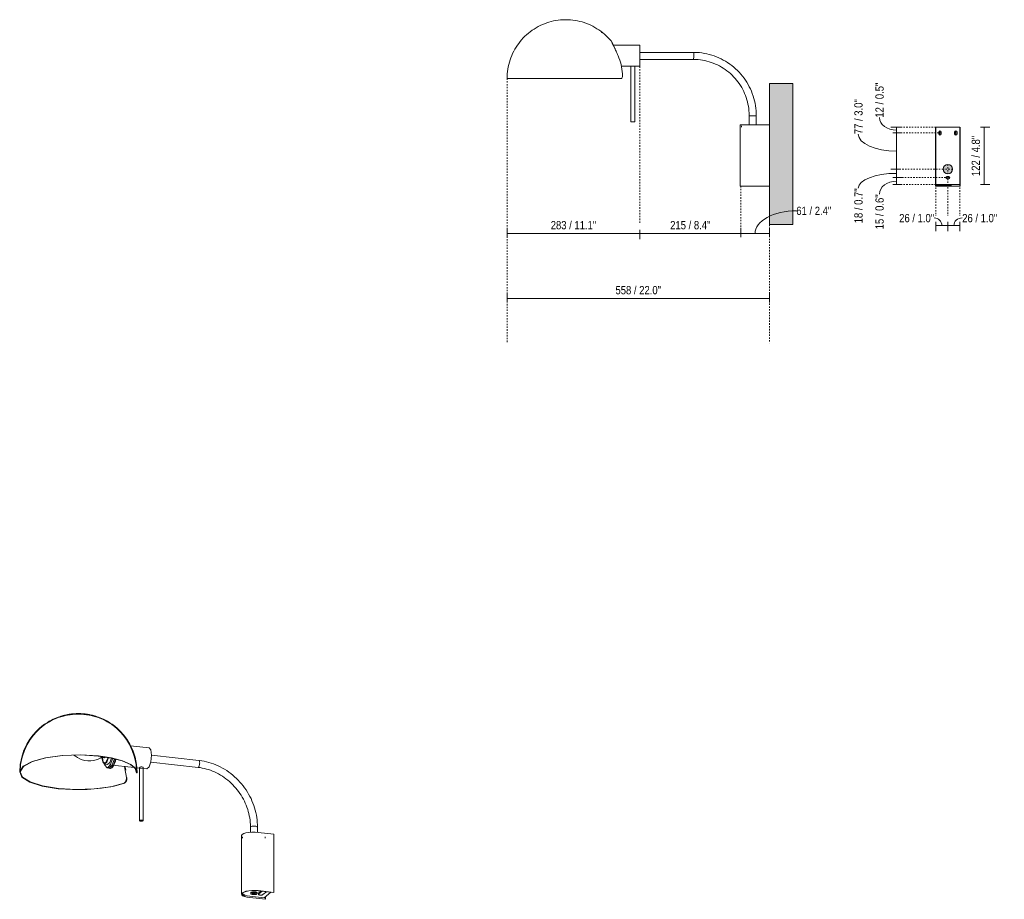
# Model space of a CAD drawing. Header units: millimetres. Extents: x -6855 to -2684, y -1286 to 7086.
# Tile 2 of 3: x -4779 to -2684, y -1286 to 586. Entities that reach past the tile are written whole.
import ezdxf

# ---------------------------------------------------------------- set-up
doc = ezdxf.new("R2010")
doc.units = ezdxf.units.MM
doc.linetypes.add('Dash', pattern=[6, 3, -3])
for name, color, linetype, lineweight in [('Cotas', 7, 'Continuous', 9), ('Cotas-8', 7, 'Continuous', 9), ('Elementos de detalle', 7, 'Continuous', 9), ('Lighthing Fixture Dim Black SOL', 7, 'Continuous', 9), ('Luminarias', 7, 'Continuous', 20), ('Muros', 7, 'Continuous', 9)]:
    doc.layers.add(name, color=color, linetype=linetype, lineweight=lineweight)
doc.layers.add('Lighthing Fixture Detail Wide Grey', color=7, linetype='Continuous', lineweight=20, true_color=0x787878)
doc.layers.add('Lighthing Fixture Dim Grey Dash', color=7, linetype='Dash', lineweight=9, true_color=0xd2d2d2)
doc.styles.add('Arial Narrow', font='ARIALN.TTF', dxfattribs={"height": 17.6})
doc.dimstyles.new('FARO_-_2_2mm_Arial_Narrow_mm_Inch_Left', dxfattribs={"dimscale": 304.8, "dimtxt": 18.012385, "dimasz": 0, "dimexe": 0.03937, "dimexo": 0.0625, "dimgap": 0.013123, "dimtad": 1, "dimdec": 0, "dimzin": 0, "dimdsep": 46, "dimtxsty": 'Arial Narrow', "dimblk1": 'NONE', "dimblk2": 'NONE', "dimsah": 1, "dimcen": 0.09, "dimadec": 0, "dimazin": 0, "dimtfac": 1, "dimtdec": 4, "dimtix": 1, "dimtmove": 0, "dimatfit": 3, "dimfxl": 0.026247, "dimfxlon": 1, "dimtvp": 1, "dimtolj": 1, "dimtzin": 0, "dimarcsym": 2})
doc.dimstyles.new('FARO_-_2_2mm_Arial_Narrow_mm_Inch_Left_1', dxfattribs={"dimscale": 304.8, "dimtxt": 18.012385, "dimasz": 0, "dimexe": 0.03937, "dimexo": 0.0625, "dimgap": 0.013123, "dimtad": 1, "dimdec": 0, "dimzin": 0, "dimdsep": 46, "dimtxsty": 'Arial Narrow', "dimblk1": 'NONE', "dimblk2": 'NONE', "dimsah": 1, "dimcen": 0.09, "dimadec": 0, "dimazin": 0, "dimtfac": 1, "dimtdec": 4, "dimtix": 1, "dimtmove": 1, "dimatfit": 3, "dimfxl": 0.026247, "dimfxlon": 1, "dimtvp": 1, "dimtolj": 1, "dimtzin": 0, "dimarcsym": 2})

# ---------------------------------------------------------------- blocks, each defined once
blk = doc.blocks.new('20042-122 - 20040-122 DOMINICA XL Beige wall lamp-560309-00 Isometrico PDF')
at = {"layer": 'Luminarias', "color": 9, "lineweight": 9, "true_color": 0xc0c0c0}
for p, q in [((-5580, -963.3), (-5619.6, -959)), ((-5681.3, -983.7), (-5675.5, -984.4)), ((-5680.9, -983.7), (-5679.4, -982.1)), ((-5673.9, -983), (-5669.3, -983.5)), ((-5474.1, -990.1), (-5574.7, -979.2)), ((-5675, -998.2), (-5668.5, -998.9)), ((-5664.7, -999.3), (-5611.8, -1005.1)), ((-5606.2, -1005.7), (-5584.9, -1008)), ((-5600.6, -1005.5), (-5600.6, -1118.2)), ((-5592.6, -1118.2), (-5592.6, -1005.5)), ((-5576.4, -994.1), (-5475.8, -1005)), ((-5669.3, -1006.3), (-5665.5, -1006.7)), ((-5663.3, -1007.1), (-5662.5, -1007.2)), ((-5606.8, -1016.8), (-5605.8, -1016.9)), ((-5606.8, -1016.9), (-5605.8, -1017)), ((-5605.8, -1016.9), (-5605.9, -1017)), ((-5632.2, -1038.4), (-5633.2, -1038.3)), ((-5383.4, -1150.7), (-5383.4, -1274.8)), ((-5364.5, -1132.2), (-5364.5, -1143.2)), ((-5349.5, -1143.2), (-5349.5, -1132.2)), ((-5347.8, -1143.3), (-5314.5, -1146.9)), ((-5314.5, -1146.9), (-5314.5, -1271)), ((-5381, -1152.6), (-5381, -1155.4)), ((-5332.9, -1155.4), (-5332.9, -1152.6)), ((-5363.9, -1271.9), (-5363.9, -1273.8)), ((-5349.9, -1273.8), (-5349.9, -1271.9)), ((-5348.2, -1267.7), (-5314.8, -1271.3)), ((-5314.5, -1271), (-5347.8, -1267.4)), ((-5347.4, -1273.4), (-5347.1, -1273)), ((-5347.4, -1273.5), (-5347.4, -1275.4)), ((-5347.1, -1273), (-5341.4, -1268.4)), ((-5339.4, -1268.6), (-5347.1, -1274.9)), ((-5337.7, -1275.9), (-5330, -1269.6)), ((-5335.2, -1282.4), (-5320.8, -1270.6)), ((-5314.8, -1271.3), (-5314.5, -1271)), ((-5366, -1282.2), (-5332.7, -1285.8)), ((-5365.7, -1279), (-5335.2, -1282.4)), ((-5332.3, -1285.5), (-5365.7, -1281.9)), ((-5332.7, -1285.8), (-5332.3, -1285.5)), ((-5332.3, -1280.1), (-5332.3, -1285.5))]:
    blk.add_line(p, q, dxfattribs=at)
at = {"layer": 'Luminarias', "color": 254, "lineweight": 9, "true_color": 0xcfcfcf}
for p, q in [((-5682.8, -981.7), (-5681.9, -983.5)), ((-5681.8, -983.5), (-5681.5, -983.7)), ((-5681.3, -983.7), (-5680.9, -983.7)), ((-5680.3, -981.9), (-5680.3, -982.1)), ((-5680.3, -982.1), (-5680.3, -983.1)), ((-5680.3, -983.2), (-5680.3, -983.8)), ((-5679.6, -983.1), (-5679.6, -982.2)), ((-5679.5, -984.1), (-5679.6, -983.2)), ((-5674.4, -982.8), (-5673.9, -983)), ((-5673.8, -983), (-5673.6, -982.9))]:
    blk.add_line(p, q, dxfattribs=at)
at = {"layer": 'Luminarias', "color": 9, "lineweight": 9, "true_color": 0xc0c0c0}
for points in [[(-5855.5, -1015.5, 0), (-5854.4, -998.8, 0), (-5851.2, -983, 0), (-5846.3, -968.5, 0), (-5840.4, -955.9, 0), (-5833.8, -945.1, 0), (-5827, -936.1, 0), (-5820.4, -928.7, 0), (-5814, -922.5, 0), (-5808, -917.5, 0), (-5802.4, -913.3, 0), (-5797.3, -909.9, 0), (-5792.5, -907, 0), (-5788.1, -904.6, 0), (-5784.1, -902.6, 0), (-5780.4, -900.9, 0), (-5776.9, -899.5, 0), (-5773.7, -898.3, 0), (-5770.7, -897.2, 0), (-5767.9, -896.3, 0), (-5765.2, -895.5, 0), (-5762.7, -894.8, 0), (-5760.4, -894.2, 0), (-5758.2, -893.7, 0), (-5756, -893.2, 0), (-5754, -892.8, 0), (-5752.1, -892.5, 0), (-5750.2, -892.1, 0), (-5748.4, -891.9, 0), (-5746.6, -891.6, 0), (-5744.9, -891.4, 0), (-5743.3, -891.2, 0), (-5741.7, -891.1, 0), (-5740.1, -891, 0), (-5738.5, -890.9, 0), (-5737, -890.8, 0), (-5735.5, -890.7, 0), (-5734, -890.6, 0), (-5732.5, -890.6, 0), (-5731, -890.6, 0), (-5729.5, -890.6, 0), (-5728, -890.6, 0), (-5726.5, -890.7, 0), (-5725, -890.7, 0), (-5723.5, -890.8, 0), (-5722, -890.9, 0), (-5720.4, -891, 0), (-5718.8, -891.2, 0), (-5717.2, -891.3, 0), (-5717.1, -891.3, 0)], [(-5854.5, -1015.5, 0), (-5853.4, -999, 0), (-5850.2, -983.2, 0), (-5845.4, -968.9, 0), (-5839.5, -956.4, 0), (-5833, -945.7, 0), (-5826.2, -936.7, 0), (-5819.6, -929.3, 0), (-5813.3, -923.3, 0), (-5807.4, -918.3, 0), (-5801.8, -914.1, 0), (-5796.7, -910.7, 0), (-5792, -907.9, 0), (-5787.7, -905.5, 0), (-5783.7, -903.5, 0), (-5780, -901.9, 0), (-5776.5, -900.4, 0), (-5773.3, -899.2, 0), (-5770.4, -898.2, 0), (-5767.6, -897.2, 0), (-5765, -896.5, 0), (-5762.5, -895.8, 0), (-5760.2, -895.2, 0), (-5757.9, -894.7, 0), (-5755.8, -894.2, 0), (-5753.8, -893.8, 0), (-5751.9, -893.4, 0), (-5750, -893.1, 0), (-5748.2, -892.9, 0), (-5746.5, -892.6, 0), (-5744.8, -892.4, 0), (-5743.2, -892.2, 0), (-5741.6, -892.1, 0), (-5740, -892, 0), (-5738.5, -891.9, 0), (-5736.9, -891.8, 0), (-5735.4, -891.7, 0), (-5733.9, -891.6, 0), (-5732.5, -891.6, 0), (-5731, -891.6, 0), (-5729.5, -891.6, 0), (-5728, -891.6, 0), (-5726.6, -891.7, 0), (-5725.1, -891.7, 0), (-5723.6, -891.8, 0), (-5722, -891.9, 0), (-5720.5, -892, 0), (-5718.9, -892.2, 0), (-5717.3, -892.3, 0), (-5717.2, -892.3, 0)], [(-5606.7, -1015.5, 0), (-5607.8, -999, 0), (-5611, -983.2, 0), (-5615.8, -968.9, 0), (-5621.7, -956.4, 0), (-5628.2, -945.7, 0), (-5634.9, -936.7, 0), (-5641.6, -929.3, 0), (-5647.9, -923.3, 0), (-5653.8, -918.3, 0), (-5659.3, -914.1, 0), (-5664.5, -910.7, 0), (-5669.2, -907.9, 0), (-5673.5, -905.5, 0), (-5677.5, -903.5, 0), (-5681.2, -901.9, 0), (-5684.7, -900.4, 0), (-5687.9, -899.2, 0), (-5690.8, -898.2, 0), (-5693.6, -897.2, 0), (-5696.2, -896.5, 0), (-5698.7, -895.8, 0), (-5701, -895.2, 0), (-5703.2, -894.7, 0), (-5705.4, -894.2, 0), (-5707.4, -893.8, 0), (-5709.3, -893.4, 0), (-5711.2, -893.1, 0), (-5713, -892.9, 0), (-5714.7, -892.6, 0), (-5716.4, -892.4, 0), (-5717.2, -892.3, 0)], [(-5605.7, -1015.5, 0), (-5606.8, -998.8, 0), (-5610, -983, 0), (-5614.9, -968.5, 0), (-5620.8, -955.9, 0), (-5627.4, -945.1, 0), (-5634.2, -936.1, 0), (-5640.8, -928.7, 0), (-5647.2, -922.5, 0), (-5653.2, -917.5, 0), (-5658.8, -913.3, 0), (-5663.9, -909.9, 0), (-5668.7, -907, 0), (-5673.1, -904.6, 0), (-5677.1, -902.6, 0), (-5680.8, -900.9, 0), (-5684.3, -899.5, 0), (-5687.5, -898.3, 0), (-5690.5, -897.2, 0), (-5693.3, -896.3, 0), (-5696, -895.5, 0), (-5698.4, -894.8, 0), (-5700.8, -894.2, 0), (-5703, -893.7, 0), (-5705.2, -893.2, 0), (-5707.2, -892.8, 0), (-5709.1, -892.5, 0), (-5711, -892.1, 0), (-5712.8, -891.9, 0), (-5714.6, -891.6, 0), (-5716.3, -891.4, 0), (-5717.1, -891.3, 0)], [(-5574.7, -979.3, 0), (-5576.2, -967.9, 0), (-5580, -963.2, 0)], [(-5773.4, -1050.4, 0), (-5807.6, -1044.7, 0), (-5834.2, -1036.2, 0), (-5850.7, -1025.7, 0), (-5855.4, -1014.2, 0), (-5847.9, -1002.8, 0), (-5828.9, -992.6, 0), (-5800.3, -984.7, 0), (-5764.9, -979.8, 0), (-5726.1, -978.4, 0), (-5687.7, -980.6, 0)], [(-5688.1, -980.9, 0), (-5726.1, -978.7, 0), (-5764.6, -980.1, 0), (-5799.8, -985, 0), (-5828.1, -992.8, 0), (-5847, -1002.9, 0), (-5854.4, -1014.2, 0), (-5849.7, -1025.6, 0), (-5833.4, -1036.1, 0), (-5807, -1044.5, 0), (-5773.1, -1050.1, 0)], [(-5680.6, -983.5, 0), (-5684.1, -985.5, 0), (-5688.2, -987.5, 0), (-5693, -989.1, 0), (-5698.4, -990.4, 0), (-5704.3, -991, 0), (-5710.4, -991, 0), (-5716.5, -990.2, 0), (-5722.4, -988.7, 0), (-5727.8, -986.7, 0), (-5732.6, -984.2, 0), (-5736.7, -981.5, 0), (-5740.1, -978.8, 0)], [(-5606.8, -1016.8, 0), (-5609.6, -1007.6, 0), (-5620, -998.9, 0), (-5637.3, -991.3, 0), (-5660.5, -985.1, 0), (-5688.1, -980.9, 0)], [(-5687.7, -980.6, 0), (-5659.8, -984.9, 0), (-5636.5, -991.1, 0), (-5619, -998.8, 0), (-5608.6, -1007.6, 0), (-5605.8, -1016.9, 0)], [(-5680.3, -983.8, 0), (-5678.8, -993.5, 0), (-5675, -998.2, 0)], [(-5667.2, -984.1, 0), (-5667.6, -985.6, 0), (-5672.6, -995.4, 0), (-5677.6, -993.7, 0), (-5679.5, -984.1, 0)], [(-5675.5, -984.4, 0), (-5675.3, -984.4, 0), (-5675, -984.4, 0), (-5674.7, -984.3, 0), (-5674.5, -984.2, 0), (-5674.3, -984.1, 0), (-5674, -984, 0), (-5673.8, -983.9, 0), (-5673.7, -983.7, 0), (-5673.5, -983.6, 0), (-5673.3, -983.4, 0), (-5673.2, -983.3, 0), (-5673, -983.1, 0), (-5672.9, -982.9, 0)], [(-5675, -998.2, 0), (-5670.2, -994.3, 0), (-5666.5, -984, 0)], [(-5584.8, -1008, 0), (-5580, -1004.1, 0), (-5576.2, -993.2, 0), (-5574.7, -979.3, 0)], [(-5674.8, -998.3, 0), (-5674.3, -1000.1, 0), (-5669.3, -1006.3, 0)], [(-5669.2, -1006.3, 0), (-5662.9, -1001.1, 0), (-5657.7, -986.6, 0), (-5657.6, -985.8, 0)], [(-5668.4, -998.9, 0), (-5663.6, -995, 0), (-5660, -985.2, 0)], [(-5665.4, -1006.7, 0), (-5659.1, -1001.5, 0), (-5654, -987, 0), (-5653.9, -986.6, 0)], [(-5664.7, -1006.6, 0), (-5662.7, -1007.1, 0), (-5660.1, -1005.9, 0), (-5657.4, -1002.8, 0), (-5654.9, -997.9, 0), (-5652.8, -991.6, 0), (-5651.7, -987.2, 0)], [(-5650.9, -987.4, 0), (-5651.9, -991.7, 0), (-5654.1, -998, 0), (-5656.6, -1002.9, 0), (-5659.2, -1006, 0), (-5661.9, -1007.2, 0), (-5662.7, -1007.2, 0)], [(-5628.4, -1026.5, 0), (-5631.4, -1007.6, 0), (-5632.6, -1002.7, 0)], [(-5631.6, -1002.8, 0), (-5630.4, -1007.7, 0), (-5629.6, -1011.2, 0)], [(-5600.6, -1005.7, 0), (-5600.6, -1005.3, 0), (-5600.1, -1005, 0), (-5599.2, -1004.6, 0), (-5598, -1004.2, 0), (-5596.6, -1004.1, 0), (-5595.2, -1004.1, 0)], [(-5595.2, -1004.1, 0), (-5594, -1004.4, 0), (-5593.2, -1004.8, 0), (-5592.7, -1005.3, 0), (-5592.7, -1005.8, 0)], [(-5475, -1004.7, 0), (-5475.7, -1005, 0), (-5475.8, -1005, 0)], [(-5475.8, -1005, 0), (-5471.4, -1005.6, 0), (-5466.9, -1006.4, 0), (-5462.5, -1007.3, 0), (-5458.1, -1008.5, 0), (-5453.7, -1009.8, 0), (-5449.3, -1011.3, 0), (-5445, -1013, 0), (-5440.7, -1014.8, 0), (-5436.5, -1016.9, 0), (-5432.3, -1019, 0), (-5428.2, -1021.4, 0), (-5424.2, -1023.9, 0), (-5420.3, -1026.5, 0), (-5416.5, -1029.3, 0), (-5412.7, -1032.3, 0), (-5409.1, -1035.3, 0), (-5405.5, -1038.6, 0), (-5402.1, -1041.9, 0), (-5398.8, -1045.4, 0), (-5395.7, -1049, 0), (-5392.6, -1052.7, 0), (-5389.7, -1056.5, 0), (-5386.9, -1060.4, 0), (-5384.3, -1064.4, 0), (-5381.8, -1068.5, 0), (-5379.5, -1072.6, 0), (-5377.3, -1076.9, 0), (-5375.3, -1081.2, 0), (-5373.5, -1085.6, 0), (-5371.8, -1090, 0), (-5370.3, -1094.5, 0), (-5368.9, -1099, 0), (-5367.8, -1103.5, 0), (-5366.8, -1108, 0), (-5366, -1112.6, 0), (-5365.3, -1117.2, 0), (-5364.9, -1121.8, 0), (-5364.6, -1126.3, 0), (-5364.5, -1130.9, 0), (-5364.5, -1132.2, 0)], [(-5474.2, -990.1, 0), (-5473.6, -990.3, 0), (-5473.1, -991, 0), (-5472.7, -992.1, 0), (-5472.5, -993.6, 0), (-5472.4, -995.4, 0), (-5472.5, -997.4, 0), (-5472.8, -999.3, 0), (-5473.2, -1001.1, 0), (-5473.7, -1002.7, 0), (-5474.4, -1003.9, 0), (-5475, -1004.7, 0)], [(-5349.5, -1132.2, 0), (-5349.6, -1127, 0), (-5349.8, -1121.9, 0), (-5350.3, -1116.7, 0), (-5350.9, -1111.6, 0), (-5351.8, -1106.5, 0), (-5352.9, -1101.3, 0), (-5354.1, -1096.3, 0), (-5355.6, -1091.2, 0), (-5357.2, -1086.2, 0), (-5359, -1081.3, 0), (-5361.1, -1076.4, 0), (-5363.2, -1071.5, 0), (-5365.6, -1066.8, 0), (-5368.2, -1062.1, 0), (-5370.9, -1057.6, 0), (-5373.8, -1053.1, 0), (-5376.8, -1048.7, 0), (-5380, -1044.4, 0), (-5383.3, -1040.3, 0), (-5386.8, -1036.3, 0), (-5390.5, -1032.4, 0), (-5394.3, -1028.6, 0), (-5398.2, -1025, 0), (-5402.2, -1021.5, 0), (-5406.3, -1018.2, 0), (-5410.6, -1015, 0), (-5414.9, -1012, 0), (-5419.4, -1009.2, 0), (-5423.9, -1006.5, 0), (-5428.6, -1004.1, 0), (-5433.3, -1001.8, 0), (-5438, -999.6, 0), (-5442.9, -997.7, 0), (-5447.8, -996, 0), (-5452.7, -994.4, 0), (-5457.7, -993.1, 0), (-5462.7, -991.9, 0), (-5467.7, -991, 0), (-5472.8, -990.2, 0), (-5474.1, -990.1, 0)], [(-5633.2, -1038.3, 0), (-5631.8, -1037.1, 0), (-5630.5, -1035.5, 0), (-5629.5, -1033.5, 0), (-5628.7, -1031.3, 0), (-5628.4, -1028.9, 0), (-5628.4, -1026.5, 0)], [(-5627.4, -1026.6, 0), (-5627.4, -1029, 0), (-5627.8, -1031.4, 0), (-5628.5, -1033.6, 0), (-5629.5, -1035.6, 0), (-5630.8, -1037.2, 0), (-5632.2, -1038.4, 0)], [(-5607.7, -1011, 0), (-5607.6, -1012, 0), (-5607.4, -1013.9, 0), (-5607.2, -1015.4, 0), (-5607, -1016.4, 0), (-5606.9, -1016.9, 0), (-5606.8, -1016.8, 0)], [(-5632.2, -1038.4, 0), (-5654.4, -1044.9, 0), (-5681.5, -1049.6, 0), (-5711.6, -1052.2, 0), (-5742.8, -1052.4, 0), (-5773.4, -1050.4, 0)], [(-5773.1, -1050.1, 0), (-5735.1, -1052.3, 0), (-5696.7, -1050.9, 0), (-5661.6, -1046.1, 0), (-5633.2, -1038.3, 0)], [(-5595.2, -1117.1, 0), (-5596.3, -1117.1, 0), (-5597.3, -1117.1, 0), (-5598.3, -1117.2, 0), (-5599.2, -1117.3, 0), (-5599.9, -1117.6, 0), (-5600.4, -1117.8, 0), (-5600.6, -1118.1, 0), (-5600.6, -1118.4, 0), (-5600.2, -1118.7, 0), (-5599.7, -1119, 0), (-5598.9, -1119.2, 0), (-5598, -1119.4, 0)], [(-5598, -1119.4, 0), (-5597, -1119.4, 0), (-5595.9, -1119.4, 0), (-5594.9, -1119.3, 0), (-5594.1, -1119.1, 0), (-5593.3, -1118.9, 0), (-5592.9, -1118.6, 0), (-5592.6, -1118.3, 0), (-5592.7, -1118, 0), (-5593, -1117.7, 0), (-5593.6, -1117.5, 0), (-5594.3, -1117.3, 0), (-5595.2, -1117.1, 0)], [(-5364.5, -1132.2, 0), (-5364.5, -1132.2, 0), (-5364, -1131.4, 0)], [(-5364, -1131.4, 0), (-5362.7, -1130.7, 0), (-5360.7, -1130.2, 0), (-5358.3, -1130, 0), (-5355.7, -1130, 0), (-5353.2, -1130.2, 0), (-5351.2, -1130.7, 0), (-5349.9, -1131.4, 0), (-5349.5, -1132.2, 0), (-5349.5, -1132.2, 0)], [(-5383.4, -1151, 0), (-5383.3, -1150, 0), (-5381.8, -1148, 0), (-5378.6, -1146.1, 0), (-5373.9, -1144.6, 0), (-5368.1, -1143.5, 0), (-5361.5, -1142.9, 0), (-5354.6, -1142.8, 0), (-5347.8, -1143.3, 0)], [(-5347.8, -1267.4, 0), (-5354.6, -1266.9, 0), (-5361.5, -1267, 0), (-5368.1, -1267.6, 0), (-5373.9, -1268.8, 0), (-5378.6, -1270.3, 0), (-5381.8, -1272.1, 0), (-5383.3, -1274.1, 0), (-5383, -1276.1, 0), (-5381, -1278.1, 0), (-5377.3, -1279.8, 0), (-5372.2, -1281.2, 0), (-5366, -1282.2, 0)], [(-5365.7, -1281.9, 0), (-5371.6, -1281, 0), (-5376.5, -1279.7, 0), (-5380.1, -1278, 0), (-5382.1, -1276.1, 0), (-5382.3, -1274.1, 0), (-5380.9, -1272.2, 0), (-5377.8, -1270.4, 0), (-5373.3, -1269, 0), (-5367.7, -1267.9, 0), (-5361.3, -1267.3, 0), (-5354.7, -1267.2, 0), (-5348.2, -1267.7, 0)], [(-5381.9, -1273.4, 0), (-5380.1, -1275.1, 0), (-5376.5, -1276.8, 0), (-5371.6, -1278.1, 0), (-5365.7, -1279, 0)], [(-5363.9, -1271.9, 0), (-5363.9, -1271.7, 0), (-5363.5, -1271.2, 0), (-5362.7, -1270.7, 0), (-5361.4, -1270.3, 0), (-5359.9, -1270, 0), (-5358.1, -1269.9, 0), (-5356.3, -1269.9, 0), (-5354.5, -1270, 0)], [(-5354.5, -1271.9, 0), (-5356.3, -1271.8, 0), (-5358.1, -1271.8, 0), (-5359.9, -1271.9, 0), (-5361.4, -1272.2, 0), (-5362.7, -1272.6, 0), (-5363.5, -1273.1, 0), (-5363.9, -1273.7, 0), (-5363.8, -1274.2, 0), (-5363.3, -1274.7, 0), (-5362.3, -1275.2, 0), (-5361, -1275.5, 0), (-5359.3, -1275.8, 0)], [(-5358, -1274.7, 0), (-5358.7, -1274.6, 0), (-5359.2, -1274.4, 0), (-5359.7, -1274.2, 0), (-5359.9, -1274, 0), (-5359.9, -1273.8, 0), (-5359.8, -1273.5, 0), (-5359.4, -1273.3, 0), (-5358.9, -1273.2, 0), (-5358.2, -1273, 0), (-5357.5, -1273, 0), (-5356.7, -1272.9, 0), (-5355.9, -1273, 0)], [(-5359.3, -1275.8, 0), (-5357.6, -1275.9, 0), (-5355.7, -1275.9, 0), (-5354, -1275.7, 0), (-5352.4, -1275.4, 0), (-5351.2, -1275, 0), (-5350.4, -1274.5, 0), (-5350, -1274, 0), (-5350, -1273.5, 0), (-5350.6, -1273, 0), (-5351.6, -1272.5, 0), (-5352.9, -1272.1, 0), (-5354.5, -1271.9, 0)], [(-5355.9, -1273, 0), (-5355.2, -1273.1, 0), (-5354.6, -1273.3, 0), (-5354.2, -1273.5, 0), (-5354, -1273.7, 0), (-5353.9, -1273.9, 0), (-5354.1, -1274.1, 0), (-5354.5, -1274.3, 0), (-5355, -1274.5, 0), (-5355.7, -1274.6, 0), (-5356.4, -1274.7, 0), (-5357.2, -1274.7, 0), (-5358, -1274.7, 0)], [(-5354.5, -1270, 0), (-5352.9, -1270.2, 0), (-5351.6, -1270.6, 0), (-5350.6, -1271, 0), (-5350, -1271.6, 0), (-5350, -1272.1, 0)], [(-5347.1, -1274.9, 0), (-5347.4, -1275.3, 0), (-5347.3, -1275.7, 0), (-5346.9, -1276, 0), (-5346.2, -1276.4, 0), (-5345.2, -1276.6, 0), (-5344.1, -1276.8, 0), (-5342.8, -1276.9, 0), (-5341.5, -1276.9, 0), (-5340.3, -1276.8, 0), (-5339.2, -1276.6, 0), (-5338.3, -1276.3, 0), (-5337.7, -1275.9, 0)]]:
    blk.add_polyline3d(points, dxfattribs=at)
blk = doc.blocks.new('20042-122 - 20040-122 DOMINICA XL Beige wall lamp-560309-Lateral_PDF')
at = {"layer": 'Luminarias'}
for p, q in [((-3626.3, 558.6), (-3627.2, 558.6)), ((-3544.5, 531.9), (-3602.2, 531.9)), ((-3544.5, 531.9), (-3544.5, 509.4)), ((-3430.1, 516.6), (-3544.5, 516.6)), ((-3544.5, 509.4), (-3544.5, 486.9)), ((-3430.2, 503.8), (-3430.1, 505.4)), ((-3430.2, 502.6), (-3430.2, 503.8)), ((-3430.1, 516.4), (-3430.1, 516.6)), ((-3430.1, 515.6), (-3430.1, 516.4)), ((-3430.1, 514.4), (-3430.1, 515.6)), ((-3430.1, 512.9), (-3430.1, 514.4)), ((-3430.1, 511), (-3430.1, 512.9)), ((-3430.1, 507.2), (-3430.1, 511)), ((-3430.1, 505.4), (-3430.1, 507.2)), ((-3584, 486.9), (-3563.6, 486.9)), ((-3563.6, 486.9), (-3563.6, 368.9)), ((-3555.6, 486.9), (-3544.5, 486.9)), ((-3555.6, 368.9), (-3555.6, 486.9)), ((-3544.5, 501.6), (-3430.2, 501.6)), ((-3430.2, 501.9), (-3430.2, 502.6)), ((-3430.2, 501.6), (-3430.2, 501.9)), ((-3702.3, 461.2), (-3827.2, 461.2)), ((-3583.4, 461.2), (-3702.3, 461.2)), ((-3312, 381.5), (-3312, 362.1)), ((-3297, 362.1), (-3297, 381.5)), ((-3563.6, 368.9), (-3559.6, 368.9)), ((-3559.6, 368.9), (-3555.6, 368.9)), ((-3331, 362.1), (-3331, 232.1)), ((-3304.5, 362.1), (-3331, 362.1)), ((-3328.5, 360.1), (-3328.5, 357.1)), ((-3304.5, 362.1), (-3269, 362.1)), ((-3331, 232.1), (-3304.5, 232.1)), ((-3269, 232.1), (-3304.5, 232.1))]:
    blk.add_line(p, q, dxfattribs=at)
at = {"layer": 'Luminarias', "flags": 128}
for points in [[(-3827.2, 461.2), (-3827.1, 466.2), (-3826.8, 471.2), (-3826.3, 476.2), (-3825.6, 481.1), (-3824.7, 486), (-3823.6, 490.9), (-3822.3, 495.7), (-3820.8, 500.5), (-3819.2, 505.2), (-3817.3, 509.9), (-3815.3, 514.4), (-3813, 518.9), (-3810.7, 523.3), (-3808.1, 527.6), (-3805.3, 531.7), (-3802.4, 535.8), (-3799.4, 539.8), (-3796.2, 543.6), (-3792.8, 547.3), (-3789.3, 550.8), (-3785.6, 554.2), (-3781.8, 557.5), (-3777.9, 560.6), (-3773.9, 563.5), (-3769.7, 566.3), (-3765.5, 568.9), (-3761.1, 571.4), (-3756.7, 573.6), (-3752.1, 575.7), (-3747.5, 577.6), (-3742.8, 579.4), (-3738.1, 580.9), (-3733.3, 582.2), (-3728.4, 583.4), (-3723.5, 584.3), (-3718.5, 585.1), (-3713.6, 585.6), (-3708.6, 586), (-3703.6, 586.1), (-3702.3, 586.1)], [(-3702.3, 586.1), (-3697.3, 586), (-3692.3, 585.7), (-3687.3, 585.2), (-3682.4, 584.5), (-3677.4, 583.6), (-3672.6, 582.5), (-3667.7, 581.3), (-3663, 579.8), (-3658.3, 578.1), (-3653.6, 576.3), (-3649.1, 574.2), (-3644.6, 572), (-3640.2, 569.6), (-3635.9, 567), (-3631.7, 564.3), (-3627.7, 561.4), (-3623.7, 558.3), (-3619.9, 555.1), (-3616.2, 551.8), (-3612.7, 548.2), (-3609.3, 544.6), (-3606, 540.8), (-3604.7, 539.2)], [(-3297, 381.5), (-3297.1, 386.9), (-3297.4, 392.2), (-3297.9, 397.6), (-3298.6, 402.9), (-3299.5, 408.2), (-3300.6, 413.4), (-3302, 418.6), (-3303.5, 423.7), (-3305.3, 428.8), (-3307.2, 433.8), (-3309.4, 438.7), (-3311.7, 443.5), (-3314.2, 448.3), (-3317, 452.9), (-3319.9, 457.4), (-3323, 461.8), (-3326.2, 466.1), (-3329.6, 470.2), (-3333.2, 474.2), (-3337, 478), (-3340.9, 481.7), (-3344.9, 485.2), (-3349.1, 488.6), (-3353.4, 491.8), (-3357.8, 494.8), (-3362.4, 497.7), (-3367, 500.3), (-3371.8, 502.8), (-3376.6, 505.1), (-3381.6, 507.1), (-3386.6, 509), (-3391.7, 510.7), (-3396.9, 512.2), (-3402.1, 513.4), (-3407.3, 514.5), (-3412.6, 515.3), (-3418, 516), (-3423.3, 516.4), (-3428.7, 516.6), (-3430.1, 516.6)], [(-3430.2, 501.6), (-3425.4, 501.5), (-3420.7, 501.2), (-3415.9, 500.6), (-3411.2, 499.9), (-3406.5, 499), (-3401.9, 498), (-3397.3, 496.7), (-3392.8, 495.3), (-3388.3, 493.6), (-3383.9, 491.8), (-3379.5, 489.9), (-3375.3, 487.7), (-3371.1, 485.4), (-3367.1, 482.9), (-3363.1, 480.3), (-3359.2, 477.5), (-3355.5, 474.5), (-3351.9, 471.4), (-3348.4, 468.2), (-3345, 464.8), (-3341.8, 461.3), (-3338.7, 457.7), (-3335.8, 453.9), (-3333, 450), (-3330.4, 446.1), (-3327.9, 442), (-3325.6, 437.8), (-3323.5, 433.6), (-3321.6, 429.2), (-3319.8, 424.8), (-3318.2, 420.3), (-3316.7, 415.8), (-3315.5, 411.2), (-3314.5, 406.5), (-3313.6, 401.8), (-3312.9, 397.1), (-3312.4, 392.4), (-3312.1, 387.6), (-3312, 382.9), (-3312, 381.5)], [(-3583.4, 461.2), (-3582.7, 461.9), (-3582.2, 463), (-3581.7, 464.6), (-3581.4, 466.6), (-3581.3, 468.8), (-3581.4, 471.2)], [(-3312, 381.5), (-3311.6, 381.5), (-3310.3, 381.5), (-3308.3, 381.5), (-3305.8, 381.5), (-3303.2, 381.5)], [(-3303.2, 381.5), (-3300.8, 381.5), (-3298.8, 381.5), (-3297.5, 381.5), (-3297, 381.5)]]:
    blk.add_lwpolyline(points, dxfattribs=at)
at = {"layer": 'Luminarias'}
for points, knots in [([(-3604.7, 539.3), (-3604.7, 539.3), (-3604.6, 538.9), (-3604, 537.7), (-3603.2, 536.3), (-3602.6, 535), (-3601.9, 533.5), (-3601.1, 531.9), (-3600.3, 530), (-3599.4, 528.1), (-3598.4, 526), (-3597.4, 523.9), (-3596.4, 521.6), (-3595, 518.4), (-3593.2, 514.4), (-3591.7, 511), (-3591, 509.4)], [-0.5, -0.5, -0.5, -0.5, -0.4444444, -0.3888889, -0.3611111, -0.3333333, -0.3055556, -0.2777778, -0.25, -0.2222222, -0.1944444, -0.1666667, -0.1388889, -0.1111111, -0.0555556, 0, 0, 0, 0]), ([(-3591, 509.4), (-3591.7, 511), (-3593.2, 514.4), (-3595.3, 519.3), (-3597.1, 523.1), (-3598.4, 526), (-3599.4, 528.1), (-3600.3, 530.1), (-3601.1, 531.9), (-3601.9, 533.5), (-3602.6, 535), (-3603.2, 536.3), (-3604, 537.7), (-3604.3, 538.4), (-3604.5, 538.8)], [-1, -1, -1, -1, -0.9444444, -0.8888889, -0.8333333, -0.8055556, -0.7777778, -0.75, -0.7222222, -0.6944444, -0.6666667, -0.6388889, -0.6111111, -0.5555556, -0.5555556, -0.5555556, -0.5555556]), ([(-3563.6, 486.9), (-3563.6, 486.9), (-3563.6, 486.9), (-3563.6, 486.9), (-3563.5, 486.9), (-3563.2, 486.9), (-3562.7, 487), (-3562.1, 487.1), (-3561.1, 487.2), (-3560.2, 487.2), (-3559.6, 487.2)], [0.4999569, 0.4999569, 0.4999569, 0.4999569, 0.5138889, 0.5486111, 0.5833333, 0.6527778, 0.7222222, 0.7916667, 0.8611111, 1, 1, 1, 1]), ([(-3559.6, 487.2), (-3559.4, 487.2), (-3558.9, 487.2), (-3558.3, 487.2), (-3557.6, 487.1), (-3557, 487.1), (-3556.6, 487), (-3556.1, 486.9), (-3555.9, 486.9), (-3555.7, 486.9), (-3555.6, 486.9), (-3555.6, 486.9)], [0, 0, 0, 0, 0.0555556, 0.1111111, 0.1666667, 0.2222222, 0.2777778, 0.3333333, 0.3888889, 0.4444444, 0.5000431, 0.5000431, 0.5000431, 0.5000431]), ([(-3555.6, 486.9), (-3555.6, 486.9), (-3555.6, 486.9), (-3555.7, 486.9), (-3555.7, 486.9)], [0.50004396, 0.50004396, 0.50004396, 0.50004396, 0.51388889, 0.54861111, 0.54861111, 0.54861111, 0.54861111])]:
    blk.add_open_spline(points, degree=3, knots=knots, dxfattribs=at)
for points in [[(-3581.4, 471.2), (-3582, 477.8), (-3584.1, 490.8), (-3588.3, 503.3), (-3591, 509.4)], [(-3563.6, 486.9), (-3563.6, 486.9), (-3563.6, 486.9), (-3563.6, 486.9)]]:
    blk.add_open_spline(points, degree=3, dxfattribs=at)
blk = doc.blocks.new('20042-122 - 20040-122 DOMINICA XL Beige wall lamp-560309-Alzado_PDF Fixing')
at = {"layer": 'Luminarias', "color": 9, "true_color": 0xc0c0c0}
for p, q in [((6541, 357.4), (6541, 232.1)), ((6542, 357.4), (6542, 232.1)), ((6542, 357.1), (6593, 357.1)), ((6543.5, 357.4), (6543.5, 357.1)), ((6591.5, 357.1), (6591.5, 357.4)), ((6593, 357.4), (6593, 232.1)), ((6594, 357.4), (6594, 232.1)), ((6542, 232.1), (6541, 232.1)), ((6593, 235.1), (6542, 235.1)), ((6567.5, 233.1), (6542, 233.1)), ((6593, 232.1), (6542, 232.1)), ((6567.5, 233.1), (6572.5, 233.1)), ((6572.5, 233.1), (6572.5, 235.1)), ((6572.5, 233.1), (6574.5, 233.1)), ((6574.5, 233.1), (6574.5, 235.1)), ((6594, 232.1), (6593, 232.1))]:
    blk.add_line(p, q, dxfattribs=at)
blk = doc.blocks.new('DIMBLOCK6-Lateral_PDF')
at = {"layer": 'Cotas-8', "color": 251, "true_color": 0x5b5b5b}
for p, q in [((-3741.8, 131), (-3741.8, 143)), ((-3741.8, 131), (-3459.1, 131)), ((-3741.8, 131), (-3741.8, 123)), ((-3459.1, 131), (-3459.1, 139)), ((-3459.1, 131), (-3459.1, 119))]:
    blk.add_line(p, q, dxfattribs=at)
at = {"layer": 'Cotas-8', "color": 0, "insert": (-3648.9, 157.7), "char_height": 17.6, "width": 116.309, "attachment_point": 1, "line_spacing_factor": 0.974696, "style": 'Arial Narrow'}
blk.add_mtext('283 / 11.1"', dxfattribs=at)
blk = doc.blocks.new('_None')
blk = doc.blocks.new('DIMBLOCK7-Lateral_PDF')
at = {"layer": 'Cotas-8', "color": 251, "true_color": 0x5b5b5b}
for p, q in [((-3459.1, 131), (-3459.1, 139)), ((-3459.1, 131), (-3244.6, 131)), ((-3459.1, 131), (-3459.1, 119)), ((-3244.6, 131), (-3244.6, 143)), ((-3244.6, 131), (-3244.6, 123))]:
    blk.add_line(p, q, dxfattribs=at)
at = {"layer": 'Cotas-8', "color": 0, "insert": (-3394.7, 157.7), "char_height": 17.6, "width": 102.928, "attachment_point": 1, "line_spacing_factor": 0.974696, "style": 'Arial Narrow'}
blk.add_mtext('215 / 8.4"', dxfattribs=at)
blk = doc.blocks.new('DIMBLOCK8-Lateral_PDF')
at = {"layer": 'Cotas-8', "color": 251, "true_color": 0x5b5b5b}
for p, q in [((-3244.6, 131), (-3244.6, 143)), ((-3244.6, 131), (-3183.6, 131)), ((-3244.6, 131), (-3244.6, 123)), ((-3183.6, 131), (-3183.6, 143)), ((-3183.6, 131), (-3183.6, 123))]:
    blk.add_line(p, q, dxfattribs=at)
blk.add_ellipse((-3126.3, 131), major_axis=(87.7, 0), ratio=0.554788, start_param=1.570796, end_param=3.141593, dxfattribs=at)
at = {"layer": 'Cotas-8', "color": 0, "insert": (-3126.3, 188.1), "char_height": 17.6, "width": 89.547, "attachment_point": 1, "line_spacing_factor": 0.974696, "style": 'Arial Narrow'}
blk.add_mtext('61 / 2.4"', dxfattribs=at)
blk = doc.blocks.new('DIMBLOCK9-Lateral_PDF')
at = {"layer": 'Cotas-8', "color": 251, "true_color": 0x5b5b5b}
for p, q in [((-3741.8, -7.4), (-3741.8, 4.6)), ((-3183.6, -7.4), (-3183.6, 4.6)), ((-3741.8, -7.4), (-3183.6, -7.4)), ((-3741.8, -7.4), (-3741.8, -15.4)), ((-3183.6, -7.4), (-3183.6, -15.4))]:
    blk.add_line(p, q, dxfattribs=at)
at = {"layer": 'Cotas-8', "color": 0, "insert": (-3511.1, 19.4), "char_height": 17.6, "width": 116.309, "attachment_point": 1, "line_spacing_factor": 0.974696, "style": 'Arial Narrow'}
blk.add_mtext('558 / 22.0"', dxfattribs=at)
blk = doc.blocks.new('DIMBLOCK10-Alzado_PDF Fixing')
at = {"layer": 'Cotas-8', "color": 251, "true_color": 0x5b5b5b}
for p, q in [((-2913, 357.1), (-2925, 357.1)), ((-2913, 357.1), (-2913, 345.1)), ((-2913, 357.1), (-2905, 357.1)), ((-2913, 345.1), (-2921, 345.1)), ((-2913, 345.1), (-2901, 345.1))]:
    blk.add_line(p, q, dxfattribs=at)
blk.add_ellipse((-2913, 377.7), major_axis=(-36.5, 0), ratio=0.728163, start_param=0, end_param=1.570796, dxfattribs=at)
at = {"layer": 'Cotas-8', "color": 0, "insert": (-2958, 377.7), "char_height": 17.6, "width": 89.547, "attachment_point": 1, "rotation": 90, "line_spacing_factor": 0.974696, "style": 'Arial Narrow'}
blk.add_mtext('12 / 0.5"', dxfattribs=at)
blk = doc.blocks.new('DIMBLOCK11-Alzado_PDF Fixing')
at = {"layer": 'Cotas-8', "color": 251, "true_color": 0x5b5b5b}
for p, q in [((-2913, 345.1), (-2921, 345.1)), ((-2913, 345.1), (-2913, 268.2)), ((-2913, 345.1), (-2901, 345.1)), ((-2913, 268.2), (-2925, 268.2)), ((-2913, 268.2), (-2905, 268.2))]:
    blk.add_line(p, q, dxfattribs=at)
blk.add_ellipse((-2913, 342.5), major_axis=(-81.4, 0), ratio=0.440327, start_param=0, end_param=1.570796, dxfattribs=at)
at = {"layer": 'Cotas-8', "color": 0, "insert": (-3002.9, 342.5), "char_height": 17.6, "width": 89.547, "attachment_point": 1, "rotation": 90, "line_spacing_factor": 0.974696, "style": 'Arial Narrow'}
blk.add_mtext('77 / 3.0"', dxfattribs=at)
blk = doc.blocks.new('DIMBLOCK12-Alzado_PDF Fixing')
at = {"layer": 'Cotas-8', "color": 251, "true_color": 0x5b5b5b}
for p, q in [((-2913, 268.2), (-2925, 268.2)), ((-2913, 268.2), (-2913, 250.1)), ((-2913, 268.2), (-2905, 268.2)), ((-2913, 250.1), (-2921, 250.1)), ((-2913, 250.1), (-2901, 250.1))]:
    blk.add_line(p, q, dxfattribs=at)
blk.add_ellipse((-2913, 227.4), major_axis=(-81.4, 0), ratio=0.39001, start_param=4.712389, end_param=6.283185, dxfattribs=at)
at = {"layer": 'Cotas-8', "color": 0, "insert": (-3002.9, 152.8), "char_height": 17.6, "width": 89.547, "attachment_point": 1, "rotation": 90, "line_spacing_factor": 0.974696, "style": 'Arial Narrow'}
blk.add_mtext('18 / 0.7"', dxfattribs=at)
blk = doc.blocks.new('DIMBLOCK13-Alzado_PDF Fixing')
at = {"layer": 'Cotas-8', "color": 251, "true_color": 0x5b5b5b}
for p, q in [((-2913, 250.1), (-2921, 250.1)), ((-2913, 235.1), (-2921, 235.1)), ((-2913, 250.1), (-2913, 235.1)), ((-2913, 250.1), (-2901, 250.1)), ((-2913, 235.1), (-2901, 235.1))]:
    blk.add_line(p, q, dxfattribs=at)
blk.add_ellipse((-2913, 214.6), major_axis=(-36.5, 0), ratio=0.768649, start_param=4.712389, end_param=6.283185, dxfattribs=at)
at = {"layer": 'Cotas-8', "color": 0, "insert": (-2958, 140), "char_height": 17.6, "width": 89.547, "attachment_point": 1, "rotation": 90, "line_spacing_factor": 0.974696, "style": 'Arial Narrow'}
blk.add_mtext('15 / 0.6"', dxfattribs=at)
blk = doc.blocks.new('DIMBLOCK14-Alzado_PDF Fixing')
at = {"layer": 'Cotas-8', "color": 251, "true_color": 0x5b5b5b}
for p, q in [((-2829.3, 148), (-2829.3, 156)), ((-2829.3, 148), (-2803.8, 148)), ((-2829.3, 148), (-2829.3, 136)), ((-2803.8, 148), (-2803.8, 156)), ((-2803.8, 148), (-2803.8, 136))]:
    blk.add_line(p, q, dxfattribs=at)
blk.add_ellipse((-2832.8, 148), major_axis=(16.3, 0), ratio=0.999274, start_param=0, end_param=1.570796, dxfattribs=at)
at = {"layer": 'Cotas-8', "color": 0, "insert": (-2907.4, 172.7), "char_height": 17.6, "width": 89.547, "attachment_point": 1, "line_spacing_factor": 0.974696, "style": 'Arial Narrow'}
blk.add_mtext('26 / 1.0"', dxfattribs=at)
blk = doc.blocks.new('DIMBLOCK15-Alzado_PDF Fixing')
at = {"layer": 'Cotas-8', "color": 251, "true_color": 0x5b5b5b}
for p, q in [((-2803.8, 148), (-2803.8, 156)), ((-2803.8, 148), (-2778.3, 148)), ((-2803.8, 148), (-2803.8, 136)), ((-2778.3, 148), (-2778.3, 156)), ((-2778.3, 148), (-2778.3, 136))]:
    blk.add_line(p, q, dxfattribs=at)
blk.add_ellipse((-2773.2, 148), major_axis=(17.8, 0), ratio=0.914108, start_param=1.570796, end_param=3.141593, dxfattribs=at)
at = {"layer": 'Cotas-8', "color": 0, "insert": (-2773.2, 172.7), "char_height": 17.6, "width": 89.547, "attachment_point": 1, "line_spacing_factor": 0.974696, "style": 'Arial Narrow'}
blk.add_mtext('26 / 1.0"', dxfattribs=at)
blk = doc.blocks.new('DIMBLOCK16-Alzado_PDF Fixing')
at = {"layer": 'Cotas-8', "color": 251, "true_color": 0x5b5b5b}
for p, q in [((-2726.3, 357.1), (-2734.3, 357.1)), ((-2726.3, 357.1), (-2726.3, 235.1)), ((-2726.3, 357.1), (-2714.3, 357.1)), ((-2726.3, 235.1), (-2734.3, 235.1)), ((-2726.3, 235.1), (-2714.3, 235.1))]:
    blk.add_line(p, q, dxfattribs=at)
at = {"layer": 'Cotas-8', "color": 0, "insert": (-2753.1, 253.3), "char_height": 17.6, "width": 102.928, "attachment_point": 1, "rotation": 90, "line_spacing_factor": 0.974696, "style": 'Arial Narrow'}
blk.add_mtext('122 / 4.8"', dxfattribs=at)

msp = doc.modelspace()

# ---------------------------------------------------------------- hatches: boundary and pattern name
at = {"layer": 'Elementos de detalle', "true_color": 0xc0c0c0}
h = msp.add_hatch(color=9, dxfattribs=at)
h.paths.add_polyline_path([(-2801.8, 247.6), (-2801.1, 247.7), (-2800.5, 248), (-2800, 248.4), (-2799.6, 248.9), (-2799.3, 249.5), (-2799.3, 250.1), (-2799.5, 251.1), (-2799.6, 251.4), (-2800, 251.9), (-2800.5, 252.3), (-2801.1, 252.6), (-2801.8, 252.6), (-2806.4, 252.6), (-2807, 252.3), (-2807.5, 251.9), (-2808, 251.1), (-2808.2, 250.8), (-2808.3, 250.1), (-2808.2, 249.5), (-2807.9, 248.9), (-2807.5, 248.4), (-2807, 248), (-2806.4, 247.7), (-2805.7, 247.6)])
h.paths.add_polyline_path([(-2803.8, 258.2), (-2801.2, 258.5), (-2798.8, 259.5), (-2796.7, 261.1), (-2795.1, 263.2), (-2794.1, 265.6), (-2793.8, 268.2), (-2794.1, 270.8), (-2795.1, 273.2), (-2796.7, 275.3), (-2798.8, 276.8), (-2801.2, 277.8), (-2803.8, 278.2), (-2806.3, 277.8), (-2808.8, 276.8), (-2810.8, 275.3), (-2812.4, 273.2), (-2813.4, 270.8), (-2813.8, 268.2), (-2813.4, 265.6), (-2812.2, 262.9), (-2810.8, 261.1), (-2808.8, 259.5), (-2806.3, 258.5), (-2805.7, 258.4)])
h.paths.add_polyline_path([(-2786.8, 340.6), (-2786.1, 340.7), (-2785.5, 341), (-2785, 341.4), (-2784.6, 341.9), (-2784.3, 342.5), (-2784.3, 343.1), (-2784.3, 347.8), (-2784.6, 348.4), (-2785, 348.9), (-2785.8, 349.4), (-2786.1, 349.6), (-2786.8, 349.6), (-2787.4, 349.6), (-2788, 349.3), (-2788.5, 348.9), (-2788.9, 348.4), (-2789.2, 347.8), (-2789.3, 347.1), (-2789.2, 342.5), (-2788.9, 341.9), (-2788.5, 341.4), (-2788, 341), (-2787.4, 340.7)])
h.paths.add_polyline_path([(-2820.8, 340.6), (-2820.1, 340.7), (-2819.5, 341), (-2819, 341.4), (-2818.6, 341.9), (-2818.3, 342.5), (-2818.3, 343.1), (-2818.3, 347.8), (-2818.6, 348.4), (-2819, 348.9), (-2819.5, 349.3), (-2820.1, 349.6), (-2820.8, 349.6), (-2821.4, 349.6), (-2822, 349.3), (-2822.5, 348.9), (-2822.9, 348.4), (-2823.2, 347.8), (-2823.3, 347.1), (-2823.2, 342.5), (-2822.9, 341.9), (-2822.5, 341.4), (-2822, 341), (-2821.4, 340.7)])
at = {"layer": 'Muros', "true_color": 0xf7f7f7}
msp.add_hatch(color=7, dxfattribs=at).paths.add_polyline_path([(-3183.6, 150), (-3133.6, 150), (-3133.6, 450), (-3183.6, 450), (-3183.6, 174.8)])
at = {"layer": 'Muros', "true_color": 0xfafafa}
msp.add_hatch(color=7, dxfattribs=at).paths.add_polyline_path([(-3133.6, 150), (-3133.6, 450), (-3183.6, 450), (-3183.6, 150)])

# ---------------------------------------------------------------- linework, layer by layer
at = {"layer": 'Lighthing Fixture Detail Wide Grey'}
for p, q in [((-2823.3, 347.1), (-2823.3, 343.1)), ((-2818.3, 343.1), (-2818.3, 347.1)), ((-2789.3, 347.1), (-2789.3, 343.1)), ((-2784.3, 343.1), (-2784.3, 347.1)), ((-2801.8, 252.6), (-2805.8, 252.6)), ((-2805.8, 247.6), (-2801.8, 247.6))]:
    msp.add_line(p, q, dxfattribs=at)
for centre, radius, start, end in [((-2820.8, 347.1), 2.5, 360, 180), ((-2820.8, 343.1), 2.5, 180, 360), ((-2786.8, 347.1), 2.5, 360, 180), ((-2786.8, 343.1), 2.5, 180, 360), ((-2803.8, 268.2), 10, 360, 180), ((-2803.8, 268.2), 10, 180, 0), ((-2805.8, 250.1), 2.5, 90, 270), ((-2801.8, 250.1), 2.5, 270, 90)]:
    msp.add_arc(centre, radius, start, end, dxfattribs=at)
at = {"layer": 'Lighthing Fixture Dim Black SOL'}
for p, q in [((-2778.3, 357.1), (-2829.3, 357.1)), ((-2829.3, 357.1), (-2829.3, 235.1)), ((-2778.3, 235.1), (-2778.3, 357.1)), ((-2829.3, 235.1), (-2778.3, 235.1))]:
    msp.add_line(p, q, dxfattribs=at)
at = {"layer": 'Lighthing Fixture Dim Grey Dash'}
for p, q in [((-3459.1, 486.8), (-3459.1, 151.8)), ((-3741.8, 461.2), (-3741.8, -102.2)), ((-2829.3, 357.1), (-2908.8, 357.1)), ((-2823.3, 345.1), (-2914.3, 345.1)), ((-2818.3, 345.1), (-2823.3, 345.1)), ((-2820.8, 349.6), (-2820.8, 340.6)), ((-2789.3, 345.1), (-2784.3, 345.1)), ((-2786.8, 349.6), (-2786.8, 340.6)), ((-2803.8, 278.2), (-2803.8, 258.2)), ((-2813.8, 268.2), (-2908.8, 268.2)), ((-2793.8, 268.2), (-2813.8, 268.2)), ((-2803.8, 247.6), (-2803.8, 252.6)), ((-3244.6, 232.1), (-3244.6, 126.2)), ((-2808.3, 250.1), (-2914.3, 250.1)), ((-2829.3, 235.1), (-2914.3, 235.1)), ((-2829.3, 235.1), (-2829.3, 168.4)), ((-2799.3, 250.1), (-2808.3, 250.1)), ((-2803.8, 247.6), (-2803.8, 168.4)), ((-2778.3, 235.1), (-2778.3, 168.4)), ((-3183.6, 150), (-3183.6, -102.2))]:
    msp.add_line(p, q, dxfattribs=at)
at = {"layer": 'Muros', "color": 253, "true_color": 0xaaaaaa}
for p, q in [((-3183.6, 150), (-3183.6, 450)), ((-3133.6, 450), (-3183.6, 450)), ((-3133.6, 450), (-3133.6, 150)), ((-3133.6, 150), (-3183.6, 150))]:
    msp.add_line(p, q, dxfattribs=at)

# ---------------------------------------------------------------- block references
at = {"layer": 'Luminarias'}
msp.add_blockref('20042-122 - 20040-122 DOMINICA XL Beige wall lamp-560309-Lateral_PDF', (85.4, 0), dxfattribs=at)
at = {"layer": 'Luminarias', "color": 9, "true_color": 0xc0c0c0}
msp.add_blockref('20042-122 - 20040-122 DOMINICA XL Beige wall lamp-560309-Alzado_PDF Fixing', (-9371.3, 0), dxfattribs=at)
at = {"layer": 'Luminarias', "color": 9, "lineweight": 9, "true_color": 0xc0c0c0}
msp.add_blockref('20042-122 - 20040-122 DOMINICA XL Beige wall lamp-560309-00 Isometrico PDF', (1076.5, 0), dxfattribs=at)

# ---------------------------------------------------------------- dimensions: what is measured, and where the dimension line sits
at = {"layer": 'Cotas', "color": 251, "true_color": 0x5b5b5b}
for base, p1, p2, override, picture, middle in [((-2913, 345.1), (-2905, 357.1), (-2921, 345.1), {"dimpost": '<>', "dimfxl": 20}, 'DIMBLOCK10-Alzado_PDF Fixing', (-2946.3, 422.5)), ((-2913, 268.2), (-2921, 345.1), (-2905, 268.2), {"dimpost": '<>', "dimfxl": 78.605973}, 'DIMBLOCK11-Alzado_PDF Fixing', (-2991.2, 387.3)), ((-2913, 250.1), (-2905, 268.2), (-2921, 250.1), {"dimpost": '<>', "dimfxl": 24.112821}, 'DIMBLOCK12-Alzado_PDF Fixing', (-2991.2, 197.5)), ((-2913, 235.1), (-2921, 250.1), (-2921, 235.1), {"dimpost": '<>', "dimfxl": 15}, 'DIMBLOCK13-Alzado_PDF Fixing', (-2946.3, 184.7))]:
    dim = msp.add_linear_dim(base=base, p1=p1, p2=p2, angle=90, dimstyle='FARO_-_2_2mm_Arial_Narrow_mm_Inch_Left_1', override=override, dxfattribs=at)
    dim.commit()
    dim.dimension.update_dxf_attribs({"geometry": picture, "text_midpoint": middle, "dimtype": 160, "text_rotation": 90})
dim = msp.add_linear_dim(base=(-2726.3, 235.1), p1=(-2734.3, 357.1), p2=(-2734.3, 235.1), angle=90, dimstyle='FARO_-_2_2mm_Arial_Narrow_mm_Inch_Left', override={"dimpost": '<>', "dimfxl": 122}, dxfattribs=at)
dim.commit()
dim.dimension.update_dxf_attribs({"geometry": 'DIMBLOCK16-Alzado_PDF Fixing', "text_midpoint": (-2741.7, 296.1)})
for base, p1, p2, override, picture, middle in [((-3183.6, 131), (-3244.6, 123), (-3183.6, 123), {"dimpost": '<>', "dimfxl": 61}, 'DIMBLOCK8-Lateral_PDF', (-3081.5, 176.4)), ((-2803.758717, 147.9845), (-2829.258717, 155.9845), (-2803.758717, 155.9845), {"dimpost": '<>', "dimfxl": 25.5}, 'DIMBLOCK14-Alzado_PDF Fixing', (-2862.6437263, 160.9761162)), ((-2778.258717, 147.9845), (-2803.758717, 155.9845), (-2778.258717, 155.9845), {"dimpost": '<>', "dimfxl": 25.5}, 'DIMBLOCK15-Alzado_PDF Fixing', (-2728.4318276, 160.9761162))]:
    dim = msp.add_linear_dim(base=base, p1=p1, p2=p2, dimstyle='FARO_-_2_2mm_Arial_Narrow_mm_Inch_Left_1', override=override, dxfattribs=at)
    dim.commit()
    dim.dimension.update_dxf_attribs({"geometry": picture, "text_midpoint": middle, "dimtype": 160})
for base, p1, p2, override, picture, middle in [((-3459.1, 131), (-3741.8, 123), (-3459.1, 139), {"dimpost": '<>', "dimfxl": 283.093764}, 'DIMBLOCK6-Lateral_PDF', (-3600.4, 146.3)), ((-3244.5671, 130.9558), (-3459.1257, 138.9558), (-3244.5671, 122.9558), {"dimpost": '<>', "dimfxl": 215.154259}, 'DIMBLOCK7-Lateral_PDF', (-3351.8464, 146.349)), ((-3183.6, -7.4), (-3741.8, -15.4), (-3183.6, -15.4), {"dimpost": '<>', "dimfxl": 558.199768}, 'DIMBLOCK9-Lateral_PDF', (-3462.7, 8))]:
    dim = msp.add_linear_dim(base=base, p1=p1, p2=p2, dimstyle='FARO_-_2_2mm_Arial_Narrow_mm_Inch_Left', override=override, dxfattribs=at)
    dim.commit()
    dim.dimension.update_dxf_attribs({"geometry": picture, "text_midpoint": middle})

doc.saveas('drawing.dxf')
